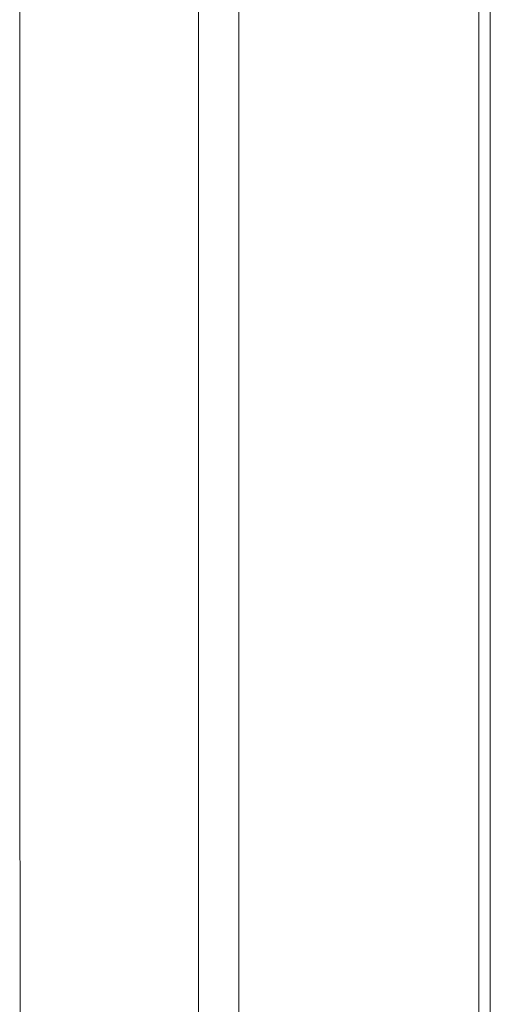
# Model space of a CAD drawing. Header units: millimetres. Extents: x 0 to 1118, y 0 to 864.
# Tile 92 of 256: x 418 to 424, y 201 to 214. Entities that reach past the tile are written whole.
import ezdxf

# ---------------------------------------------------------------- set-up
doc = ezdxf.new("R2010")
doc.units = ezdxf.units.MM

msp = doc.modelspace()

# ---------------------------------------------------------------- linework, layer by layer
at = {"color": 7, "linetype": 'Continuous', "lineweight": 15}
for p, q in [((424.207, 222.444), (424.207, 176.105)), ((424.061, 175.901), (424.061, 222.24)), ((420.514, 172.973), (420.514, 221.073)), ((421.025, 220.487), (421.025, 174.149)), ((418.254, 216.378), (418.254, 205.895))]:
    msp.add_line(p, q, dxfattribs=at)
msp.add_open_spline([(418.254, 205.895), (418.256, 204.428), (418.266, 197.638), (418.259, 190.857), (418.254, 185.541)], degree=3, knots=[0, 0, 0, 0, 0.216068, 1, 1, 1, 1], dxfattribs=at)

doc.saveas('drawing.dxf')
